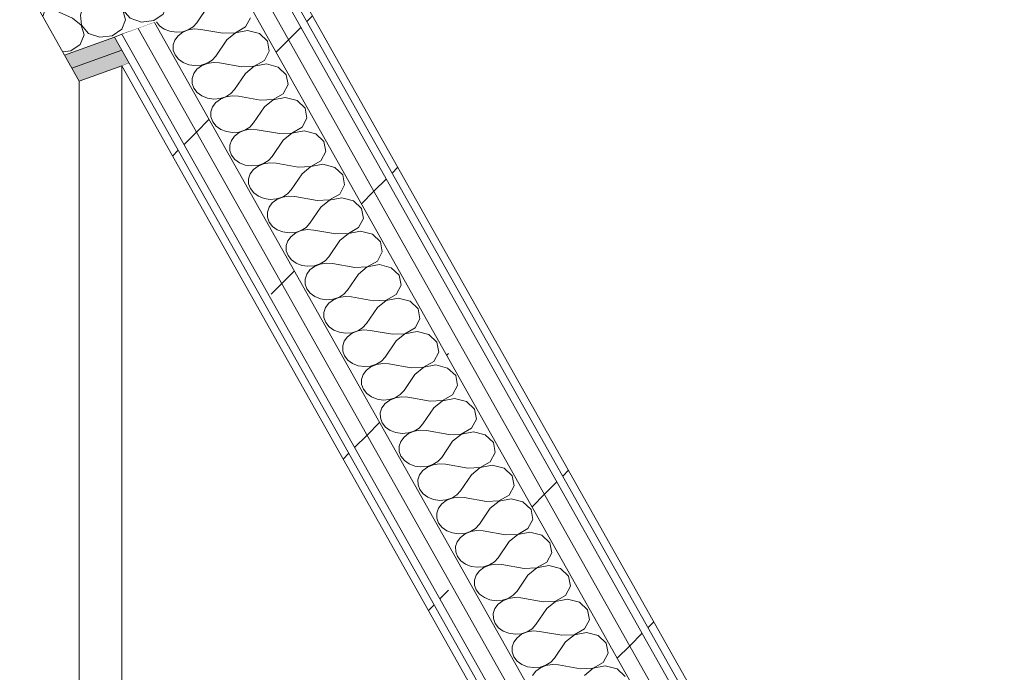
# Model space of a CAD drawing. Header units: millimetres. Extents: x -8337 to 19291, y 9509 to 21675.
# Tile 126 of 163: x 5688 to 6453, y 16804 to 17311. Entities that reach past the tile are written whole.
import ezdxf

# ---------------------------------------------------------------- set-up
doc = ezdxf.new("R2010")
doc.units = ezdxf.units.MM
doc.header["$MEASUREMENT"] = 0
doc.linetypes.add('Wipeout_Contour', pattern=[1000, 0, -1000])
doc.layers.add('Nuevo_08_E_Envans secs', color=7, linetype='Continuous')
doc.layers.add('Nuevo_Puertas Archicad', color=7, linetype='Continuous')
for name, color, linetype, lineweight in [('Nuevo_08_E_Envans secs_Pluma_Nº__1', 7, 'Continuous', 5), ('Nuevo_08_E_Envans secs_Pluma_Nº__47', 7, 'Continuous', 20), ('Nuevo_Puertas Archicad_Pluma_Nº__47', 7, 'Continuous', 20)]:
    doc.layers.add(name, color=color, linetype=linetype, lineweight=lineweight)
for name, color, linetype, lineweight, true_color in [('Nuevo_08_E_Envans secs_Pluma_Nº__102', 7, 'Continuous', 5, 0xcccccc), ('Nuevo_08_E_Envans secs_Pluma_Nº__171', 171, 'Continuous', 13, 0xaaaaff), ('Nuevo_08_E_Envans secs_Pluma_Nº__177', 7, 'Continuous', 15, 0xf7e046), ('Nuevo_08_E_Envans secs_Pluma_Nº__79', 7, 'Continuous', 5, 0xaaffd5)]:
    doc.layers.add(name, color=color, linetype=linetype, lineweight=lineweight, true_color=true_color)
pattern_1 = [(45, (0, 0), (-183.8478, 183.8478), [195, -65]), (45, (7e-14, 183.85), (-183.8478, 183.8478), [195, -65])]

# ---------------------------------------------------------------- blocks, each defined once
blk = doc.blocks.new('*X78')
at = {"layer": 'Nuevo_08_E_Envans secs_Pluma_Nº__102', "color": 254, "linetype": 'Continuous', "lineweight": 5, "true_color": 0xcccccc}
for p, q in [((5816.05, 17381.1), (5811.37, 17379.98)), ((5820.93, 17381.14), (5816.05, 17381.1)), ((5825.64, 17380.1), (5820.93, 17381.14)), ((5833.61, 17381.1), (5833.22, 17379.31)), ((5803.99, 17374.95), (5801.85, 17371.42)), ((5807.25, 17377.88), (5803.99, 17374.95)), ((5811.37, 17379.98), (5807.25, 17377.88)), ((5829.82, 17378.07), (5825.64, 17380.1)), ((5833.14, 17375.19), (5829.82, 17378.07)), ((5835.37, 17371.69), (5833.14, 17375.19)), ((5833.22, 17379.31), (5833.7, 17375.4)), ((5833.7, 17375.4), (5835.5, 17371.74)), ((5775.02, 17366.12), (5771.77, 17363.19)), ((5779.15, 17368.22), (5775.02, 17366.12)), ((5783.83, 17369.33), (5779.15, 17368.22)), ((5788.71, 17369.37), (5783.83, 17369.33)), ((5793.41, 17368.33), (5788.71, 17369.37)), ((5797.59, 17366.3), (5793.41, 17368.33)), ((5800.92, 17363.42), (5797.59, 17366.3)), ((5801.85, 17371.42), (5800.99, 17367.54)), ((5800.99, 17367.54), (5801.48, 17363.63)), ((5836.32, 17367.83), (5835.37, 17371.69)), ((5835.5, 17371.74), (5838.47, 17368.61)), ((5835.93, 17363.91), (5836.32, 17367.83)), ((5838.47, 17368.61), (5841.75, 17366.64)), ((5769.63, 17359.65), (5768.77, 17355.78)), ((5771.77, 17363.19), (5769.63, 17359.65)), ((5803.14, 17359.92), (5800.92, 17363.42)), ((5801.48, 17363.63), (5803.27, 17359.97)), ((5804.1, 17356.07), (5803.14, 17359.92)), ((5803.27, 17359.97), (5806.24, 17356.85)), ((5832.1, 17349.99), (5835.93, 17363.91)), ((5739.54, 17351.42), (5737.4, 17347.88)), ((5742.8, 17354.35), (5739.54, 17351.42)), ((5746.92, 17356.45), (5742.8, 17354.35)), ((5751.6, 17357.56), (5746.92, 17356.45)), ((5756.48, 17357.6), (5751.6, 17357.56)), ((5761.19, 17356.57), (5756.48, 17357.6)), ((5765.37, 17354.53), (5761.19, 17356.57)), ((5768.69, 17351.66), (5765.37, 17354.53)), ((5770.92, 17348.16), (5768.69, 17351.66)), ((5768.77, 17355.78), (5769.25, 17351.86)), ((5769.25, 17351.86), (5771.05, 17348.2)), ((5799.88, 17338.22), (5803.71, 17352.14)), ((5803.71, 17352.14), (5804.1, 17356.07)), ((5806.24, 17356.85), (5810.15, 17354.5)), ((5825.66, 17347.64), (5810.15, 17354.5)), ((5714.7, 17344.68), (5710.57, 17342.58)), ((5719.38, 17345.8), (5714.7, 17344.68)), ((5724.26, 17345.84), (5719.38, 17345.8)), ((5728.96, 17344.8), (5724.26, 17345.84)), ((5733.14, 17342.77), (5728.96, 17344.8)), ((5737.4, 17347.88), (5736.54, 17344.01)), ((5736.54, 17344.01), (5737.03, 17340.1)), ((5771.87, 17344.3), (5770.92, 17348.16)), ((5771.05, 17348.2), (5774.01, 17345.08)), ((5771.48, 17340.38), (5771.87, 17344.3)), ((5774.01, 17345.08), (5777.93, 17342.73)), ((5832.53, 17342.16), (5825.66, 17347.64)), ((5832.1, 17349.99), (5832.66, 17342.21)), ((5705.18, 17336.12), (5704.32, 17332.24)), ((5707.31, 17339.65), (5705.18, 17336.12)), ((5710.57, 17342.58), (5707.31, 17339.65)), ((5736.47, 17339.89), (5733.14, 17342.77)), ((5738.69, 17336.39), (5736.47, 17339.89)), ((5737.03, 17340.1), (5738.82, 17336.44)), ((5739.65, 17332.53), (5738.69, 17336.39)), ((5738.82, 17336.44), (5741.79, 17333.31)), ((5767.65, 17326.46), (5771.48, 17340.38)), ((5793.43, 17335.87), (5777.93, 17342.73)), ((5800.31, 17330.4), (5793.43, 17335.87)), ((5799.88, 17338.22), (5800.44, 17330.44)), ((5834.82, 17334.59), (5832.53, 17342.16)), ((5832.66, 17342.21), (5838.22, 17335.83)), ((5838.22, 17335.83), (5847.1, 17332.76)), ((5856.66, 17333.92), (5859.2, 17335.65)), ((5696.74, 17333.03), (5694.98, 17333.42)), ((5700.91, 17331), (5696.74, 17333.03)), ((5704.24, 17328.12), (5700.91, 17331)), ((5706.47, 17324.62), (5704.24, 17328.12)), ((5704.32, 17332.24), (5704.8, 17328.33)), ((5704.8, 17328.33), (5706.6, 17324.67)), ((5735.42, 17314.69), (5739.26, 17328.61)), ((5739.26, 17328.61), (5739.65, 17332.53)), ((5741.79, 17333.31), (5745.7, 17330.96)), ((5761.2, 17324.1), (5745.7, 17330.96)), ((5802.59, 17322.83), (5800.31, 17330.4)), ((5800.44, 17330.44), (5805.99, 17324.07)), ((5831.82, 17327.18), (5834.82, 17334.59)), ((5847.1, 17332.76), (5856.66, 17333.92)), ((5707.42, 17320.77), (5706.47, 17324.62)), ((5706.6, 17324.67), (5709.56, 17321.55)), ((5707.03, 17316.84), (5707.42, 17320.77)), ((5709.56, 17321.55), (5713.48, 17319.2)), ((5768.08, 17318.63), (5761.2, 17324.1)), ((5767.65, 17326.46), (5768.21, 17318.68)), ((5799.59, 17315.42), (5802.59, 17322.83)), ((5805.99, 17324.07), (5814.88, 17321)), ((5814.88, 17321), (5824.44, 17322.15)), ((5824.44, 17322.15), (5831.82, 17327.18)), ((5706.13, 17313.57), (5707.03, 17316.84)), ((5728.98, 17312.34), (5713.48, 17319.2)), ((5735.86, 17306.86), (5728.98, 17312.34)), ((5735.42, 17314.69), (5735.99, 17306.91)), ((5770.36, 17311.06), (5768.08, 17318.63)), ((5768.21, 17318.68), (5773.77, 17312.3)), ((5773.77, 17312.3), (5782.65, 17309.23)), ((5792.21, 17310.38), (5799.59, 17315.42)), ((5738.14, 17299.29), (5735.86, 17306.86)), ((5735.99, 17306.91), (5741.54, 17300.53)), ((5767.37, 17303.65), (5770.36, 17311.06)), ((5782.65, 17309.23), (5792.21, 17310.38)), ((5735.14, 17291.88), (5738.14, 17299.29)), ((5741.54, 17300.53), (5750.43, 17297.46)), ((5750.43, 17297.46), (5759.99, 17298.62)), ((5759.99, 17298.62), (5767.37, 17303.65)), ((5727.76, 17286.85), (5735.14, 17291.88)), ((5721.55, 17286.1), (5727.76, 17286.85))]:
    blk.add_line(p, q, dxfattribs=at)
blk = doc.blocks.new('Elem Sección_70_1')
at = {"layer": 'Nuevo_08_E_Envans secs_Pluma_Nº__79', "linetype": 'Continuous', "lineweight": 5, "true_color": 0xaaffd5}
for points in [[(5761.7, 17297.68), (5722.99, 17283.54), (5728.68, 17273.41), (5767.4, 17287.55)], [(5728.68, 17273.41), (5734.37, 17263.28), (5773.11, 17277.43), (5767.4, 17287.55)]]:
    blk.add_hatch(color=121, dxfattribs=at).paths.add_polyline_path(points)
at = {"layer": 'Nuevo_08_E_Envans secs_Pluma_Nº__1', "color": 7, "linetype": 'Continuous', "lineweight": 5}
for p, q in [((5767.4, 17287.55), (5728.68, 17273.41)), ((5767.31, 17275.31), (5734.37, 17263.28)), ((5773.11, 17277.43), (5767.31, 17275.31))]:
    blk.add_line(p, q, dxfattribs=at)
at = {"layer": 'Nuevo_08_E_Envans secs_Pluma_Nº__1', "color": 7, "linetype": 'Continuous', "lineweight": 5, "flags": 128}
for points in [[(5675.72, 17367.7), (5678.35, 17363.03), (5680.98, 17358.35), (5686.67, 17348.22), (5692.36, 17338.09), (5722.99, 17283.54), (5728.68, 17273.41), (5734.37, 17263.28)], [(5792.64, 17308.97), (5780.07, 17304.39), (5767.5, 17299.8), (5761.7, 17297.68), (5722.99, 17283.54)]]:
    blk.add_lwpolyline(points, dxfattribs=at)
at = {"layer": 'Nuevo_08_E_Envans secs', "lineweight": 0}
blk.add_blockref('*X78', (0, 0), dxfattribs=at)
blk = doc.blocks.new('*X128')
at = {"layer": 'Nuevo_08_E_Envans secs_Pluma_Nº__102', "color": 254, "linetype": 'Continuous', "lineweight": 5, "true_color": 0xcccccc}
for p, q in [((5834.24, 17321.33), (5825.75, 17308.82)), ((5863.5, 17305.51), (5867.3, 17312.67)), ((5794.29, 17309.58), (5796.74, 17306.45)), ((5796.74, 17306.45), (5800.38, 17303.83)), ((5818.96, 17303.27), (5822.83, 17305.67)), ((5822.83, 17305.67), (5825.75, 17308.82)), ((5855.59, 17301.02), (5863.5, 17305.51)), ((5800.38, 17303.83), (5804.77, 17302.11)), ((5804.77, 17302.11), (5809.57, 17301.42)), ((5811.11, 17298.68), (5808.59, 17295.31)), ((5809.57, 17301.42), (5814.43, 17301.82)), ((5814.68, 17301.37), (5811.11, 17298.68)), ((5814.43, 17301.82), (5818.96, 17303.27)), ((5819.02, 17303.17), (5814.68, 17301.37)), ((5823.81, 17303.94), (5819.02, 17303.17)), ((5828.67, 17303.63), (5823.81, 17303.94)), ((5845.94, 17300.56), (5828.67, 17303.63)), ((5845.94, 17300.56), (5855.59, 17301.02)), ((5855.65, 17300.92), (5848.87, 17295.37)), ((5865.04, 17302.77), (5855.65, 17300.92)), ((5874.23, 17300.36), (5865.04, 17302.77)), ((5880.48, 17294.42), (5874.23, 17300.36)), ((5808.59, 17295.31), (5807.31, 17291.52)), ((5807.31, 17291.52), (5807.37, 17287.58)), ((5848.87, 17295.37), (5840.37, 17282.86)), ((5881.92, 17286.71), (5880.48, 17294.42)), ((5807.37, 17287.58), (5808.75, 17283.81)), ((5808.75, 17283.81), (5811.36, 17280.49)), ((5837.45, 17279.7), (5840.37, 17282.86)), ((5878.12, 17279.54), (5881.92, 17286.71)), ((5811.36, 17280.49), (5815, 17277.87)), ((5815, 17277.87), (5819.39, 17276.15)), ((5819.39, 17276.15), (5824.19, 17275.46)), ((5824.19, 17275.46), (5829.05, 17275.86)), ((5829.3, 17275.41), (5825.74, 17272.72)), ((5829.05, 17275.86), (5833.58, 17277.31)), ((5833.64, 17277.2), (5829.3, 17275.41)), ((5833.58, 17277.31), (5837.45, 17279.7)), ((5838.43, 17277.98), (5833.64, 17277.2)), ((5843.29, 17277.67), (5838.43, 17277.98)), ((5860.56, 17274.6), (5843.29, 17277.67)), ((5860.56, 17274.6), (5870.21, 17275.06)), ((5870.27, 17274.96), (5863.49, 17269.4)), ((5870.21, 17275.06), (5878.12, 17279.54)), ((5879.66, 17276.8), (5870.27, 17274.96)), ((5888.85, 17274.4), (5879.66, 17276.8)), ((5895.1, 17268.45), (5888.85, 17274.4)), ((5823.22, 17269.35), (5821.93, 17265.55)), ((5825.74, 17272.72), (5823.22, 17269.35)), ((5863.49, 17269.4), (5854.99, 17256.9)), ((5896.54, 17260.75), (5895.1, 17268.45)), ((5821.93, 17265.55), (5821.99, 17261.62)), ((5821.99, 17261.62), (5823.37, 17257.85)), ((5892.74, 17253.58), (5896.54, 17260.75)), ((5823.37, 17257.85), (5825.98, 17254.53)), ((5825.98, 17254.53), (5829.62, 17251.9)), ((5829.62, 17251.9), (5834.01, 17250.18)), ((5843.67, 17249.89), (5848.2, 17251.34)), ((5848.26, 17251.24), (5843.92, 17249.44)), ((5848.2, 17251.34), (5852.08, 17253.74)), ((5853.05, 17252.01), (5848.26, 17251.24)), ((5852.08, 17253.74), (5854.99, 17256.9)), ((5857.91, 17251.7), (5853.05, 17252.01)), ((5875.18, 17248.63), (5857.91, 17251.7)), ((5884.83, 17249.1), (5892.74, 17253.58)), ((5834.01, 17250.18), (5838.81, 17249.5)), ((5840.36, 17246.76), (5837.84, 17243.39)), ((5838.81, 17249.5), (5843.67, 17249.89)), ((5843.92, 17249.44), (5840.36, 17246.76)), ((5878.11, 17243.44), (5869.61, 17230.93)), ((5875.18, 17248.63), (5884.83, 17249.1)), ((5884.89, 17248.99), (5878.11, 17243.44)), ((5894.28, 17250.84), (5884.89, 17248.99)), ((5903.47, 17248.43), (5894.28, 17250.84)), ((5909.72, 17242.49), (5903.47, 17248.43)), ((5837.84, 17243.39), (5836.55, 17239.59)), ((5836.55, 17239.59), (5836.61, 17235.66)), ((5911.16, 17234.78), (5909.72, 17242.49)), ((5836.61, 17235.66), (5837.99, 17231.88)), ((5837.99, 17231.88), (5840.6, 17228.56)), ((5840.6, 17228.56), (5844.24, 17225.94)), ((5866.7, 17227.78), (5869.61, 17230.93)), ((5907.36, 17227.62), (5911.16, 17234.78)), ((5844.24, 17225.94), (5848.63, 17224.22)), ((5848.63, 17224.22), (5853.43, 17223.53)), ((5854.98, 17220.79), (5852.46, 17217.42)), ((5853.43, 17223.53), (5858.29, 17223.93)), ((5858.54, 17223.48), (5854.98, 17220.79)), ((5858.29, 17223.93), (5862.82, 17225.38)), ((5862.88, 17225.28), (5858.54, 17223.48)), ((5862.82, 17225.38), (5866.7, 17227.78)), ((5867.67, 17226.05), (5862.88, 17225.28)), ((5872.53, 17225.74), (5867.67, 17226.05)), ((5889.8, 17222.67), (5872.53, 17225.74)), ((5889.8, 17222.67), (5899.45, 17223.13)), ((5899.51, 17223.03), (5892.73, 17217.48)), ((5899.45, 17223.13), (5907.36, 17227.62)), ((5908.9, 17224.88), (5899.51, 17223.03)), ((5918.1, 17222.47), (5908.9, 17224.88)), ((5924.34, 17216.52), (5918.1, 17222.47)), ((5852.46, 17217.42), (5851.17, 17213.63)), ((5851.17, 17213.63), (5851.23, 17209.69)), ((5892.73, 17217.48), (5884.23, 17204.97)), ((5925.78, 17208.82), (5924.34, 17216.52)), ((5851.23, 17209.69), (5852.61, 17205.92)), ((5852.61, 17205.92), (5855.22, 17202.6)), ((5921.98, 17201.65), (5925.78, 17208.82)), ((5855.22, 17202.6), (5858.86, 17199.98)), ((5858.86, 17199.98), (5863.25, 17198.26)), ((5863.25, 17198.26), (5868.05, 17197.57)), ((5868.05, 17197.57), (5872.91, 17197.97)), ((5872.91, 17197.97), (5877.44, 17199.42)), ((5877.5, 17199.31), (5873.16, 17197.51)), ((5877.44, 17199.42), (5881.32, 17201.81)), ((5882.29, 17200.09), (5877.5, 17199.31)), ((5881.32, 17201.81), (5884.23, 17204.97)), ((5887.15, 17199.78), (5882.29, 17200.09)), ((5904.42, 17196.7), (5887.15, 17199.78)), ((5914.07, 17197.17), (5921.98, 17201.65)), ((5923.52, 17198.91), (5914.13, 17197.06)), ((5932.72, 17196.5), (5923.52, 17198.91)), ((5867.08, 17191.46), (5865.8, 17187.66)), ((5869.6, 17194.83), (5867.08, 17191.46)), ((5873.16, 17197.51), (5869.6, 17194.83)), ((5907.35, 17191.51), (5898.85, 17179.01)), ((5904.42, 17196.7), (5914.07, 17197.17)), ((5914.13, 17197.06), (5907.35, 17191.51)), ((5938.96, 17190.56), (5932.72, 17196.5)), ((5940.4, 17182.85), (5938.96, 17190.56)), ((5865.8, 17187.66), (5865.85, 17183.73)), ((5865.85, 17183.73), (5867.23, 17179.96)), ((5936.6, 17175.69), (5940.4, 17182.85)), ((5867.23, 17179.96), (5869.84, 17176.63)), ((5869.84, 17176.63), (5873.48, 17174.01)), ((5892.07, 17173.45), (5895.94, 17175.85)), ((5895.94, 17175.85), (5898.85, 17179.01)), ((5928.69, 17171.21), (5936.6, 17175.69)), ((5873.48, 17174.01), (5877.87, 17172.29)), ((5877.87, 17172.29), (5882.67, 17171.61)), ((5884.22, 17168.86), (5881.7, 17165.49)), ((5882.67, 17171.61), (5887.53, 17172)), ((5887.78, 17171.55), (5884.22, 17168.86)), ((5887.53, 17172), (5892.07, 17173.45)), ((5892.12, 17173.35), (5887.78, 17171.55)), ((5896.91, 17174.12), (5892.12, 17173.35)), ((5901.77, 17173.81), (5896.91, 17174.12)), ((5919.04, 17170.74), (5901.77, 17173.81)), ((5919.04, 17170.74), (5928.69, 17171.21)), ((5928.75, 17171.1), (5921.97, 17165.55)), ((5938.14, 17172.95), (5928.75, 17171.1)), ((5947.34, 17170.54), (5938.14, 17172.95)), ((5953.59, 17164.6), (5947.34, 17170.54)), ((5881.7, 17165.49), (5880.42, 17161.7)), ((5880.42, 17161.7), (5880.47, 17157.77)), ((5921.97, 17165.55), (5913.47, 17153.04)), ((5955.02, 17156.89), (5953.59, 17164.6)), ((5880.47, 17157.77), (5881.85, 17153.99)), ((5881.85, 17153.99), (5884.46, 17150.67)), ((5910.56, 17149.88), (5913.47, 17153.04)), ((5951.22, 17149.73), (5955.02, 17156.89)), ((5884.46, 17150.67), (5888.1, 17148.05)), ((5888.1, 17148.05), (5892.49, 17146.33)), ((5892.49, 17146.33), (5897.3, 17145.64)), ((5897.3, 17145.64), (5902.15, 17146.04)), ((5902.4, 17145.59), (5898.84, 17142.9)), ((5902.15, 17146.04), (5906.69, 17147.49)), ((5906.75, 17147.38), (5902.4, 17145.59)), ((5906.69, 17147.49), (5910.56, 17149.88)), ((5911.53, 17148.16), (5906.75, 17147.38)), ((5916.39, 17147.85), (5911.53, 17148.16)), ((5933.67, 17144.78), (5916.39, 17147.85)), ((5933.67, 17144.78), (5943.31, 17145.24)), ((5943.37, 17145.14), (5936.59, 17139.58)), ((5943.31, 17145.24), (5951.22, 17149.73)), ((5952.76, 17146.98), (5943.37, 17145.14)), ((5961.96, 17144.58), (5952.76, 17146.98)), ((5968.21, 17138.63), (5961.96, 17144.58)), ((5896.32, 17139.53), (5895.04, 17135.74)), ((5898.84, 17142.9), (5896.32, 17139.53)), ((5936.59, 17139.58), (5928.09, 17127.08)), ((5969.64, 17130.93), (5968.21, 17138.63)), ((5895.04, 17135.74), (5895.09, 17131.8)), ((5895.09, 17131.8), (5896.47, 17128.03)), ((5965.84, 17123.76), (5969.64, 17130.93)), ((5896.47, 17128.03), (5899.08, 17124.71)), ((5899.08, 17124.71), (5902.72, 17122.09)), ((5902.72, 17122.09), (5907.11, 17120.37)), ((5916.77, 17120.07), (5921.31, 17121.53)), ((5921.37, 17121.42), (5917.03, 17119.62)), ((5921.31, 17121.53), (5925.18, 17123.92)), ((5926.15, 17122.19), (5921.37, 17121.42)), ((5925.18, 17123.92), (5928.09, 17127.08)), ((5931.02, 17121.89), (5926.15, 17122.19)), ((5948.29, 17118.81), (5931.02, 17121.89)), ((5957.94, 17119.28), (5965.84, 17123.76)), ((5907.11, 17120.37), (5911.92, 17119.68)), ((5910.94, 17113.57), (5909.66, 17109.77)), ((5913.46, 17116.94), (5910.94, 17113.57)), ((5911.92, 17119.68), (5916.77, 17120.07)), ((5917.03, 17119.62), (5913.46, 17116.94)), ((5951.21, 17113.62), (5942.71, 17101.11)), ((5948.29, 17118.81), (5957.94, 17119.28)), ((5957.99, 17119.17), (5951.21, 17113.62)), ((5967.39, 17121.02), (5957.99, 17119.17)), ((5976.58, 17118.61), (5967.39, 17121.02)), ((5982.83, 17112.67), (5976.58, 17118.61)), ((5909.66, 17109.77), (5909.71, 17105.84)), ((5909.71, 17105.84), (5911.09, 17102.07)), ((5984.26, 17104.96), (5982.83, 17112.67)), ((5911.09, 17102.07), (5913.71, 17098.74)), ((5913.71, 17098.74), (5917.34, 17096.12)), ((5939.8, 17097.96), (5942.71, 17101.11)), ((5980.46, 17097.8), (5984.26, 17104.96)), ((5917.34, 17096.12), (5921.73, 17094.4)), ((5921.73, 17094.4), (5926.54, 17093.71)), ((5928.08, 17090.97), (5925.56, 17087.6)), ((5926.54, 17093.71), (5931.39, 17094.11)), ((5931.65, 17093.66), (5928.08, 17090.97)), ((5931.39, 17094.11), (5935.93, 17095.56)), ((5935.99, 17095.46), (5931.65, 17093.66)), ((5935.93, 17095.56), (5939.8, 17097.96)), ((5940.77, 17096.23), (5935.99, 17095.46)), ((5945.64, 17095.92), (5940.77, 17096.23)), ((5962.91, 17092.85), (5945.64, 17095.92)), ((5962.91, 17092.85), (5972.56, 17093.31)), ((5972.62, 17093.21), (5965.83, 17087.66)), ((5972.56, 17093.31), (5980.46, 17097.8)), ((5982.01, 17095.06), (5972.62, 17093.21)), ((5991.2, 17092.65), (5982.01, 17095.06)), ((5997.45, 17086.71), (5991.2, 17092.65)), ((5925.56, 17087.6), (5924.28, 17083.81)), ((5924.28, 17083.81), (5924.33, 17079.87)), ((5965.83, 17087.66), (5957.33, 17075.15)), ((5998.89, 17079), (5997.45, 17086.71)), ((5924.33, 17079.87), (5925.72, 17076.1)), ((5925.72, 17076.1), (5928.33, 17072.78)), ((5995.08, 17071.83), (5998.89, 17079)), ((5928.33, 17072.78), (5931.96, 17070.16)), ((5931.96, 17070.16), (5936.35, 17068.44)), ((5936.35, 17068.44), (5941.16, 17067.75)), ((5941.16, 17067.75), (5946.01, 17068.15)), ((5946.27, 17067.69), (5942.7, 17065.01)), ((5946.01, 17068.15), (5950.55, 17069.6)), ((5950.61, 17069.49), (5946.27, 17067.69)), ((5950.55, 17069.6), (5954.42, 17071.99)), ((5955.39, 17070.27), (5950.61, 17069.49)), ((5954.42, 17071.99), (5957.33, 17075.15)), ((5960.26, 17069.96), (5955.39, 17070.27)), ((5977.53, 17066.89), (5960.26, 17069.96)), ((5987.18, 17067.35), (5995.08, 17071.83)), ((5996.63, 17069.09), (5987.24, 17067.25)), ((6005.82, 17066.69), (5996.63, 17069.09)), ((5940.18, 17061.64), (5938.9, 17057.84)), ((5942.7, 17065.01), (5940.18, 17061.64)), ((5980.45, 17061.69), (5971.95, 17049.19)), ((5977.53, 17066.89), (5987.18, 17067.35)), ((5987.24, 17067.25), (5980.45, 17061.69)), ((6012.07, 17060.74), (6005.82, 17066.69)), ((6013.51, 17053.04), (6012.07, 17060.74)), ((5938.9, 17057.84), (5938.95, 17053.91)), ((5938.95, 17053.91), (5940.34, 17050.14)), ((6009.7, 17045.87), (6013.51, 17053.04)), ((5940.34, 17050.14), (5942.95, 17046.82)), ((5942.95, 17046.82), (5946.58, 17044.19)), ((5965.17, 17043.63), (5969.04, 17046.03)), ((5969.04, 17046.03), (5971.95, 17049.19)), ((6001.8, 17041.39), (6009.7, 17045.87)), ((5946.58, 17044.19), (5950.97, 17042.47)), ((5950.97, 17042.47), (5955.78, 17041.79)), ((5957.32, 17039.05), (5954.8, 17035.68)), ((5955.78, 17041.79), (5960.63, 17042.18)), ((5960.89, 17041.73), (5957.32, 17039.05)), ((5960.63, 17042.18), (5965.17, 17043.63)), ((5965.23, 17043.53), (5960.89, 17041.73)), ((5970.01, 17044.3), (5965.23, 17043.53)), ((5974.88, 17043.99), (5970.01, 17044.3)), ((5992.15, 17040.92), (5974.88, 17043.99)), ((5992.15, 17040.92), (6001.8, 17041.39)), ((6001.86, 17041.28), (5995.07, 17035.73)), ((6011.25, 17043.13), (6001.86, 17041.28)), ((6020.44, 17040.72), (6011.25, 17043.13)), ((6026.69, 17034.78), (6020.44, 17040.72)), ((5954.8, 17035.68), (5953.52, 17031.88)), ((5953.52, 17031.88), (5953.57, 17027.95)), ((5995.07, 17035.73), (5986.57, 17023.22)), ((6028.13, 17027.07), (6026.69, 17034.78)), ((5953.57, 17027.95), (5954.96, 17024.17)), ((5954.96, 17024.17), (5957.57, 17020.85)), ((5983.66, 17020.07), (5986.57, 17023.22)), ((6024.32, 17019.91), (6028.13, 17027.07)), ((5957.57, 17020.85), (5961.21, 17018.23)), ((5961.21, 17018.23), (5965.59, 17016.51)), ((5965.59, 17016.51), (5970.4, 17015.82)), ((5970.4, 17015.82), (5975.25, 17016.22)), ((5975.51, 17015.77), (5971.94, 17013.08)), ((5975.25, 17016.22), (5979.79, 17017.67)), ((5979.85, 17017.57), (5975.51, 17015.77)), ((5979.79, 17017.67), (5983.66, 17020.07)), ((5984.63, 17018.34), (5979.85, 17017.57)), ((5989.5, 17018.03), (5984.63, 17018.34)), ((6006.77, 17014.96), (5989.5, 17018.03)), ((6006.77, 17014.96), (6016.42, 17015.42)), ((6016.48, 17015.32), (6009.69, 17009.77)), ((6016.42, 17015.42), (6024.32, 17019.91)), ((6025.87, 17017.17), (6016.48, 17015.32)), ((6035.06, 17014.76), (6025.87, 17017.17)), ((6041.31, 17008.81), (6035.06, 17014.76)), ((5969.42, 17009.71), (5968.14, 17005.92)), ((5971.94, 17013.08), (5969.42, 17009.71)), ((6009.69, 17009.77), (6001.19, 16997.26)), ((6042.75, 17001.11), (6041.31, 17008.81)), ((5968.14, 17005.92), (5968.19, 17001.98)), ((5968.19, 17001.98), (5969.58, 16998.21)), ((6038.95, 16993.94), (6042.75, 17001.11)), ((5969.58, 16998.21), (5972.19, 16994.89)), ((5972.19, 16994.89), (5975.83, 16992.27)), ((5975.83, 16992.27), (5980.21, 16990.55)), ((5989.87, 16990.26), (5994.41, 16991.71)), ((5994.47, 16991.6), (5990.13, 16989.8)), ((5994.41, 16991.71), (5998.28, 16994.1)), ((5999.25, 16992.38), (5994.47, 16991.6)), ((5998.28, 16994.1), (6001.19, 16997.26)), ((6004.12, 16992.07), (5999.25, 16992.38)), ((6021.39, 16988.99), (6004.12, 16992.07)), ((6031.04, 16989.46), (6038.95, 16993.94)), ((6040.49, 16991.2), (6031.1, 16989.35)), ((6049.68, 16988.79), (6040.49, 16991.2)), ((5980.21, 16990.55), (5985.02, 16989.86)), ((5984.04, 16983.75), (5982.76, 16979.95)), ((5986.56, 16987.12), (5984.04, 16983.75)), ((5985.02, 16989.86), (5989.87, 16990.26)), ((5990.13, 16989.8), (5986.56, 16987.12)), ((6024.31, 16983.8), (6015.82, 16971.3)), ((6021.39, 16988.99), (6031.04, 16989.46)), ((6031.1, 16989.35), (6024.31, 16983.8)), ((6055.93, 16982.85), (6049.68, 16988.79)), ((5982.76, 16979.95), (5982.81, 16976.02)), ((5982.81, 16976.02), (5984.2, 16972.25)), ((6057.37, 16975.14), (6055.93, 16982.85)), ((5984.2, 16972.25), (5986.81, 16968.92)), ((5986.81, 16968.92), (5990.45, 16966.3)), ((6009.03, 16965.74), (6012.9, 16968.14)), ((6012.9, 16968.14), (6015.82, 16971.3)), ((6053.57, 16967.98), (6057.37, 16975.14)), ((5990.45, 16966.3), (5994.84, 16964.58)), ((5994.84, 16964.58), (5999.64, 16963.89)), ((6001.18, 16961.15), (5998.66, 16957.78)), ((5999.64, 16963.89), (6004.49, 16964.29)), ((6004.75, 16963.84), (6001.18, 16961.15)), ((6004.49, 16964.29), (6009.03, 16965.74)), ((6009.09, 16965.64), (6004.75, 16963.84)), ((6013.87, 16966.41), (6009.09, 16965.64)), ((6018.74, 16966.1), (6013.87, 16966.41)), ((6036.01, 16963.03), (6018.74, 16966.1)), ((6036.01, 16963.03), (6045.66, 16963.49)), ((6045.72, 16963.39), (6038.93, 16957.84)), ((6045.66, 16963.49), (6053.57, 16967.98)), ((6055.11, 16965.24), (6045.72, 16963.39)), ((6064.3, 16962.83), (6055.11, 16965.24)), ((6070.55, 16956.89), (6064.3, 16962.83)), ((5998.66, 16957.78), (5997.38, 16953.99)), ((5997.38, 16953.99), (5997.43, 16950.05)), ((6038.93, 16957.84), (6030.44, 16945.33)), ((6071.99, 16949.18), (6070.55, 16956.89)), ((5997.43, 16950.05), (5998.82, 16946.28)), ((5998.82, 16946.28), (6001.43, 16942.96)), ((6027.52, 16942.17), (6030.44, 16945.33)), ((6068.19, 16942.02), (6071.99, 16949.18)), ((6001.43, 16942.96), (6005.07, 16940.34)), ((6005.07, 16940.34), (6009.46, 16938.62)), ((6009.46, 16938.62), (6014.26, 16937.93)), ((6014.26, 16937.93), (6019.12, 16938.33)), ((6019.37, 16937.88), (6015.8, 16935.19)), ((6019.12, 16938.33), (6023.65, 16939.78)), ((6023.71, 16939.67), (6019.37, 16937.88)), ((6023.65, 16939.78), (6027.52, 16942.17)), ((6028.5, 16940.45), (6023.71, 16939.67)), ((6033.36, 16940.14), (6028.5, 16940.45)), ((6050.63, 16937.07), (6033.36, 16940.14)), ((6060.28, 16937.53), (6068.19, 16942.02)), ((6069.73, 16939.27), (6060.34, 16937.43)), ((6078.92, 16936.87), (6069.73, 16939.27)), ((6013.28, 16931.82), (6012, 16928.02)), ((6015.8, 16935.19), (6013.28, 16931.82)), ((6053.55, 16931.87), (6045.06, 16919.37)), ((6050.63, 16937.07), (6060.28, 16937.53)), ((6060.34, 16937.43), (6053.55, 16931.87)), ((6085.17, 16930.92), (6078.92, 16936.87)), ((6086.61, 16923.22), (6085.17, 16930.92)), ((6012, 16928.02), (6012.05, 16924.09)), ((6012.05, 16924.09), (6013.44, 16920.32)), ((6082.81, 16916.05), (6086.61, 16923.22)), ((6013.44, 16920.32), (6016.05, 16917)), ((6016.05, 16917), (6019.69, 16914.37)), ((6038.27, 16913.82), (6042.14, 16916.21)), ((6042.14, 16916.21), (6045.06, 16919.37)), ((6074.9, 16911.57), (6082.81, 16916.05)), ((6019.69, 16914.37), (6024.08, 16912.65)), ((6024.08, 16912.65), (6028.88, 16911.97)), ((6030.42, 16909.23), (6027.9, 16905.86)), ((6028.88, 16911.97), (6033.74, 16912.36)), ((6033.99, 16911.91), (6030.42, 16909.23)), ((6033.74, 16912.36), (6038.27, 16913.82)), ((6038.33, 16913.71), (6033.99, 16911.91)), ((6043.12, 16914.48), (6038.33, 16913.71)), ((6047.98, 16914.18), (6043.12, 16914.48)), ((6065.25, 16911.1), (6047.98, 16914.18)), ((6065.25, 16911.1), (6074.9, 16911.57)), ((6074.96, 16911.46), (6068.18, 16905.91)), ((6084.35, 16913.31), (6074.96, 16911.46)), ((6093.54, 16910.9), (6084.35, 16913.31)), ((6099.79, 16904.96), (6093.54, 16910.9)), ((6027.9, 16905.86), (6026.62, 16902.06)), ((6026.62, 16902.06), (6026.68, 16898.13)), ((6068.18, 16905.91), (6059.68, 16893.4)), ((6101.23, 16897.25), (6099.79, 16904.96)), ((6026.68, 16898.13), (6028.06, 16894.36)), ((6028.06, 16894.36), (6030.67, 16891.03)), ((6056.76, 16890.25), (6059.68, 16893.4)), ((6097.43, 16890.09), (6101.23, 16897.25)), ((6030.67, 16891.03), (6034.31, 16888.41)), ((6034.31, 16888.41), (6038.7, 16886.69)), ((6038.7, 16886.69), (6043.5, 16886)), ((6043.5, 16886), (6048.36, 16886.4)), ((6048.61, 16885.95), (6045.05, 16883.26)), ((6048.36, 16886.4), (6052.89, 16887.85)), ((6052.95, 16887.75), (6048.61, 16885.95)), ((6052.89, 16887.85), (6056.76, 16890.25)), ((6057.74, 16888.52), (6052.95, 16887.75)), ((6062.6, 16888.21), (6057.74, 16888.52)), ((6079.87, 16885.14), (6062.6, 16888.21)), ((6079.87, 16885.14), (6089.52, 16885.6)), ((6089.58, 16885.5), (6082.8, 16879.95)), ((6089.52, 16885.6), (6097.43, 16890.09)), ((6098.97, 16887.35), (6089.58, 16885.5)), ((6108.16, 16884.94), (6098.97, 16887.35)), ((6114.41, 16878.99), (6108.16, 16884.94)), ((6042.53, 16879.89), (6041.24, 16876.1)), ((6045.05, 16883.26), (6042.53, 16879.89)), ((6082.8, 16879.95), (6074.3, 16867.44)), ((6115.85, 16871.29), (6114.41, 16878.99)), ((6041.24, 16876.1), (6041.3, 16872.16)), ((6041.3, 16872.16), (6042.68, 16868.39)), ((6112.05, 16864.12), (6115.85, 16871.29)), ((6042.68, 16868.39), (6045.29, 16865.07)), ((6045.29, 16865.07), (6048.93, 16862.45)), ((6048.93, 16862.45), (6053.32, 16860.73)), ((6062.98, 16860.44), (6067.51, 16861.89)), ((6067.57, 16861.78), (6063.23, 16859.98)), ((6067.51, 16861.89), (6071.39, 16864.28)), ((6072.36, 16862.56), (6067.57, 16861.78)), ((6071.39, 16864.28), (6074.3, 16867.44)), ((6077.22, 16862.25), (6072.36, 16862.56)), ((6094.49, 16859.18), (6077.22, 16862.25)), ((6104.14, 16859.64), (6112.05, 16864.12)), ((6113.59, 16861.38), (6104.2, 16859.53)), ((6122.78, 16858.98), (6113.59, 16861.38)), ((6053.32, 16860.73), (6058.12, 16860.04)), ((6057.15, 16853.93), (6055.86, 16850.13)), ((6059.67, 16857.3), (6057.15, 16853.93)), ((6058.12, 16860.04), (6062.98, 16860.44)), ((6063.23, 16859.98), (6059.67, 16857.3)), ((6097.42, 16853.98), (6088.92, 16841.48)), ((6094.49, 16859.18), (6104.14, 16859.64)), ((6104.2, 16859.53), (6097.42, 16853.98)), ((6129.03, 16853.03), (6122.78, 16858.98)), ((6055.86, 16850.13), (6055.92, 16846.2)), ((6055.92, 16846.2), (6057.3, 16842.43)), ((6130.47, 16845.33), (6129.03, 16853.03)), ((6057.3, 16842.43), (6059.91, 16839.1)), ((6059.91, 16839.1), (6063.55, 16836.48)), ((6082.13, 16835.92), (6086.01, 16838.32)), ((6086.01, 16838.32), (6088.92, 16841.48)), ((6118.76, 16833.68), (6126.67, 16838.16)), ((6126.67, 16838.16), (6130.47, 16845.33)), ((6063.55, 16836.48), (6067.94, 16834.76)), ((6067.94, 16834.76), (6072.74, 16834.08)), ((6074.29, 16831.33), (6071.77, 16827.97)), ((6072.74, 16834.08), (6077.6, 16834.47)), ((6077.85, 16834.02), (6074.29, 16831.33)), ((6077.6, 16834.47), (6082.13, 16835.92)), ((6082.19, 16835.82), (6077.85, 16834.02)), ((6086.98, 16836.59), (6082.19, 16835.82)), ((6091.84, 16836.28), (6086.98, 16836.59)), ((6109.11, 16833.21), (6091.84, 16836.28)), ((6109.11, 16833.21), (6118.76, 16833.68)), ((6118.82, 16833.57), (6112.04, 16828.02)), ((6128.21, 16835.42), (6118.82, 16833.57)), ((6137.41, 16833.01), (6128.21, 16835.42)), ((6143.65, 16827.07), (6137.41, 16833.01)), ((6071.77, 16827.97), (6070.48, 16824.17)), ((6070.48, 16824.17), (6070.54, 16820.24)), ((6112.04, 16828.02), (6103.54, 16815.51)), ((6145.09, 16819.36), (6143.65, 16827.07)), ((6070.54, 16820.24), (6071.92, 16816.46)), ((6071.92, 16816.46), (6074.53, 16813.14)), ((6100.63, 16812.36), (6103.54, 16815.51)), ((6141.29, 16812.2), (6145.09, 16819.36)), ((6074.53, 16813.14), (6078.17, 16810.52)), ((6078.17, 16810.52), (6082.56, 16808.8)), ((6082.56, 16808.8), (6087.36, 16808.11)), ((6087.36, 16808.11), (6092.22, 16808.51)), ((6092.47, 16808.06), (6088.91, 16805.37)), ((6092.22, 16808.51), (6096.75, 16809.96)), ((6096.81, 16809.86), (6092.47, 16808.06)), ((6096.75, 16809.96), (6100.63, 16812.36)), ((6101.6, 16810.63), (6096.81, 16809.86)), ((6106.46, 16810.32), (6101.6, 16810.63)), ((6123.73, 16807.25), (6106.46, 16810.32)), ((6123.73, 16807.25), (6133.38, 16807.71)), ((6133.44, 16807.61), (6126.66, 16802.06)), ((6133.38, 16807.71), (6141.29, 16812.2)), ((6142.83, 16809.46), (6133.44, 16807.61)), ((6152.03, 16807.05), (6142.83, 16809.46)), ((6088.91, 16805.37), (6086.39, 16802)), ((6158.27, 16801.1), (6152.03, 16807.05))]:
    blk.add_line(p, q, dxfattribs=at)
blk = doc.blocks.new('Elem Sección_106_1')
at = {"layer": 'Nuevo_08_E_Envans secs', "lineweight": 0}
blk.add_blockref('*X128', (0, 0), dxfattribs=at)
at = {"color": 254, "linetype": 'Wipeout_Contour', "lineweight": 0, "ltscale": 70081.053279}
blk.add_wipeout([(5852.31, 17426.55), (5846.51, 17424.43), (7200.05, 15020.77), (7205.85, 15022.9)], dxfattribs=at).dxf.layer = 'Nuevo_08_E_Envans secs'
at = {"layer": 'Nuevo_08_E_Envans secs_Pluma_Nº__171', "linetype": 'Continuous', "lineweight": 13, "true_color": 0xaaaaff}
h = blk.add_hatch(dxfattribs=at)
h.set_pattern_fill('Panellat_HPL_0001', color=161, style=0, pattern_type=2)
h.set_pattern_definition(pattern_1)
h.paths.add_polyline_path([(5852.31, 17426.55), (5846.51, 17424.43), (7200.05, 15020.77), (7205.85, 15022.9)])
at = {"color": 254, "linetype": 'Wipeout_Contour', "lineweight": 0, "ltscale": 69819.161414}
blk.add_wipeout([(5767.5, 17299.8), (6990.66, 15127.68), (7003.21, 15132.29), (5780.07, 17304.39)], dxfattribs=at).dxf.layer = 'Nuevo_08_E_Envans secs'
at = {"layer": 'Nuevo_08_E_Envans secs_Pluma_Nº__177', "linetype": 'Continuous', "lineweight": 15, "true_color": 0xf7e046}
h = blk.add_hatch(dxfattribs=at)
h.set_pattern_fill('Panellat_HPL_0001', color=53, style=0, pattern_type=2)
h.set_pattern_definition(pattern_1)
h.paths.add_polyline_path([(5767.5, 17299.8), (6990.66, 15127.68), (7003.21, 15132.29), (5780.07, 17304.39)])
at = {"color": 254, "linetype": 'Wipeout_Contour', "lineweight": 0, "ltscale": 69854.750009}
blk.add_wipeout([(5780.07, 17304.39), (7003.21, 15132.29), (7015.77, 15136.91), (5792.64, 17308.97)], dxfattribs=at).dxf.layer = 'Nuevo_08_E_Envans secs'
at = {"layer": 'Nuevo_08_E_Envans secs_Pluma_Nº__177', "linetype": 'Continuous', "lineweight": 15, "true_color": 0xf7e046}
h = blk.add_hatch(dxfattribs=at)
h.set_pattern_fill('Panellat_HPL_0001', color=53, style=0, pattern_type=2)
h.set_pattern_definition(pattern_1)
h.paths.add_polyline_path([(5780.07, 17304.39), (7003.21, 15132.29), (7015.77, 15136.91), (5792.64, 17308.97)])
at = {"color": 254, "linetype": 'Wipeout_Contour', "lineweight": 0, "ltscale": 121691.298184}
blk.add_wipeout([(5829.61, 17388.21), (5860.31, 17333.68), (7100.91, 15130.6), (7102.27, 15131.1), (7170.74, 15009.99), (7181.71, 15014.02), (5842.18, 17392.8)], dxfattribs=at).dxf.layer = 'Nuevo_08_E_Envans secs'
at = {"layer": 'Nuevo_08_E_Envans secs_Pluma_Nº__177', "linetype": 'Continuous', "lineweight": 15, "true_color": 0xf7e046}
h = blk.add_hatch(dxfattribs=at)
h.set_pattern_fill('Panellat_HPL_0001', color=53, style=0, pattern_type=2)
h.set_pattern_definition(pattern_1)
h.paths.add_polyline_path([(5829.61, 17388.21), (5860.31, 17333.68), (7100.91, 15130.6), (7102.27, 15131.1), (7170.74, 15009.99), (7181.71, 15014.02), (5842.18, 17392.8)])
at = {"color": 254, "linetype": 'Wipeout_Contour', "lineweight": 0, "ltscale": 88363.919963}
blk.add_wipeout([(5836.47, 17402.92), (5842.18, 17392.8), (7181.71, 15014.02), (7194.26, 15018.64), (5849.04, 17407.51)], dxfattribs=at).dxf.layer = 'Nuevo_08_E_Envans secs'
at = {"layer": 'Nuevo_08_E_Envans secs_Pluma_Nº__177', "linetype": 'Continuous', "lineweight": 15, "true_color": 0xf7e046}
h = blk.add_hatch(dxfattribs=at)
h.set_pattern_fill('Panellat_HPL_0001', color=53, style=0, pattern_type=2)
h.set_pattern_definition(pattern_1)
h.paths.add_polyline_path([(5836.47, 17402.92), (5842.18, 17392.8), (7181.71, 15014.02), (7194.26, 15018.64), (5849.04, 17407.51)])
at = {"color": 254, "linetype": 'Wipeout_Contour', "lineweight": 0, "ltscale": 69765.447591}
blk.add_wipeout([(5773.11, 17277.43), (5767.31, 17275.31), (6970.74, 15138.22), (6976.53, 15140.35)], dxfattribs=at).dxf.layer = 'Nuevo_08_E_Envans secs'
at = {"layer": 'Nuevo_08_E_Envans secs_Pluma_Nº__171', "linetype": 'Continuous', "lineweight": 13, "true_color": 0xaaaaff}
h = blk.add_hatch(dxfattribs=at)
h.set_pattern_fill('Panellat_HPL_0001', color=161, style=0, pattern_type=2)
h.set_pattern_definition(pattern_1)
h.paths.add_polyline_path([(5773.11, 17277.43), (5767.31, 17275.31), (6970.74, 15138.22), (6976.53, 15140.35)])
at = {"layer": 'Nuevo_08_E_Envans secs_Pluma_Nº__1', "color": 7, "linetype": 'Continuous', "lineweight": 5}
for p, q in [((5852.31, 17426.55), (7205.85, 15022.9)), ((5842.18, 17392.8), (7181.71, 15014.02)), ((5792.64, 17308.97), (7015.77, 15136.91)), ((5767.5, 17299.8), (6984.96, 15137.81)), ((5780.07, 17304.39), (7003.21, 15132.29)), ((5767.31, 17275.31), (6968.11, 15142.89))]:
    blk.add_line(p, q, dxfattribs=at)
at = {"layer": 'Nuevo_08_E_Envans secs_Pluma_Nº__1', "color": 7, "linetype": 'Continuous', "lineweight": 5, "flags": 128}
for points in [[(5846.51, 17424.43), (5849.14, 17419.76), (7200.05, 15020.77)], [(5843.34, 17417.64), (5849.04, 17407.51), (7194.26, 15018.64)], [(5829.61, 17388.21), (5860.31, 17333.68), (7100.91, 15130.6)], [(5761.7, 17297.68), (5767.4, 17287.55), (5773.11, 17277.43), (6976.53, 15140.35)]]:
    blk.add_lwpolyline(points, dxfattribs=at)
at = {"layer": 'Nuevo_08_E_Envans secs_Pluma_Nº__47', "color": 7, "linetype": 'Continuous', "lineweight": 20}
blk.add_line((5767.31, 17275.31), (5767.31, 16502.01), dxfattribs=at)
blk = doc.blocks.new('Elem Sección_115_1')
at = {"layer": 'Nuevo_Puertas Archicad_Pluma_Nº__47', "color": 7, "linetype": 'Continuous', "lineweight": 20}
blk.add_line((5734.37, 17263.28), (5734.37, 16489.98), dxfattribs=at)

msp = doc.modelspace()

# ---------------------------------------------------------------- block references
at = {"layer": 'Nuevo_08_E_Envans secs', "lineweight": 0}
msp.add_blockref('Elem Sección_70_1', (0, 0), dxfattribs=at)

# ---------------------------------------------------------------- next in the draw order: block references
msp.add_blockref('Elem Sección_106_1', (0, 0), dxfattribs=at)
at = {"layer": 'Nuevo_Puertas Archicad', "lineweight": 0}
msp.add_blockref('Elem Sección_115_1', (0, 0), dxfattribs=at)

doc.saveas('drawing.dxf')
